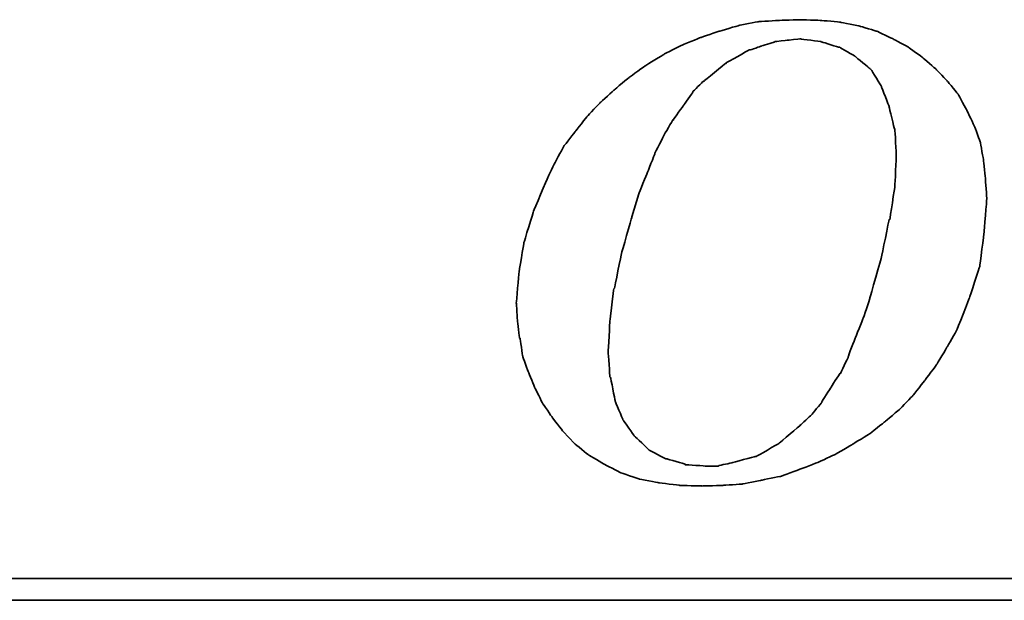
# Model space of a CAD drawing. Header units: millimetres. Extents: x 51 to 427, y -43 to 91.
# Tile 33 of 50: x 306.81 to 312.56, y -5.55 to -2.16. Entities that reach past the tile are written whole.
import ezdxf

# ---------------------------------------------------------------- set-up
doc = ezdxf.new("R2010")
doc.units = ezdxf.units.MM
doc.header["$LTSCALE"] = 0.15
doc.layers.add('DIM', color=4, linetype='CONTINUOUS')
doc.layers.add('layer 1', color=7, linetype='CONTINUOUS')

# ---------------------------------------------------------------- blocks, each defined once
blk = doc.blocks.new('TBI MOTION logo(完整正式版)')
at = {"layer": 'layer 1', "color": 22, "lineweight": 35}
for points, knots in [([(-11.34375, -6.98375), (-11.34375, -6.98375), (-10.91375, -7.43875), (-10.91375, -7.43875), (-10.91375, -7.43875), (-10.91375, -7.43875), (-10.38625, -7.87125), (-10.38625, -7.87125), (-10.38625, -7.87125), (-10.38625, -7.87125), (-9.81125, -8.20375), (-9.81125, -8.20375), (-9.81125, -8.20375), (-9.81125, -8.20375), (-9.21125, -8.51875), (-9.21125, -8.51875), (-9.21125, -8.51875), (-9.21125, -8.51875), (-8.51625, -8.75875), (-8.51625, -8.75875), (-8.51625, -8.75875), (-8.51625, -8.75875), (-7.77125, -8.90375), (-7.77125, -8.90375), (-7.77125, -8.90375), (-7.77125, -8.90375), (-6.97875, -8.99875), (-6.97875, -8.99875), (-6.97875, -8.99875), (-6.97875, -8.99875), (-6.14125, -9.02375), (-6.14125, -9.02375), (-6.14125, -9.02375), (-6.14125, -9.02375), (-5.37125, -8.99875), (-5.37125, -8.99875), (-5.37125, -8.99875), (-5.37125, -8.99875), (-4.65375, -8.94875), (-4.65375, -8.94875), (-4.65375, -8.94875), (-4.65375, -8.94875), (-3.93375, -8.80625), (-3.93375, -8.80625), (-3.93375, -8.80625), (-3.93375, -8.80625), (-3.21375, -8.66375), (-3.21375, -8.66375), (-3.21375, -8.66375), (-3.21375, -8.66375), (-2.49375, -8.39875), (-2.49375, -8.39875), (-2.49375, -8.39875), (-2.49375, -8.39875), (-1.79875, -8.13375), (-1.79875, -8.13375), (-1.79875, -8.13375), (-1.79875, -8.13375), (-1.17375, -7.84375), (-1.17375, -7.84375), (-1.17375, -7.84375), (-1.17375, -7.84375), (-0.52375, -7.46375), (-0.52375, -7.46375), (-0.52375, -7.46375), (-0.52375, -7.46375), (0.10124, -7.07875), (0.10124, -7.07875), (0.10124, -7.07875), (0.10124, -7.07875), (0.67625, -6.62375), (0.67625, -6.62375), (0.67625, -6.62375), (0.67625, -6.62375), (1.24874, -6.14375), (1.24874, -6.14375), (1.24874, -6.14375), (1.24874, -6.14375), (1.72874, -5.64125), (1.72874, -5.64125), (1.72874, -5.64125), (1.72874, -5.64125), (2.18624, -5.06375), (2.18624, -5.06375), (2.18624, -5.06375), (2.18624, -5.06375), (2.61625, -4.48874), (2.61625, -4.48874), (2.61625, -4.48874), (2.61625, -4.48874), (3.00125, -3.83874), (3.00125, -3.83874), (3.00125, -3.83874), (3.00125, -3.83874), (3.36124, -3.21374), (3.36124, -3.21374), (3.36124, -3.21374), (3.36124, -3.21374), (3.84374, -1.99125), (3.84374, -1.99125), (3.84374, -1.99125), (3.84374, -1.99125), (4.22625, -0.81875), (4.22625, -0.81875), (4.22625, -0.81875), (4.22625, -0.81875), (4.39125, 0.45624), (4.39125, 0.45624), (4.39125, 0.45624), (4.39125, 0.45624), (4.48874, 1.70124), (4.48874, 1.70124), (4.48874, 1.70124), (4.48874, 1.70124), (4.43874, 2.44625), (4.43874, 2.44625), (4.43874, 2.44625), (4.43874, 2.44625), (4.36874, 3.14125), (4.36874, 3.14125), (4.36874, 3.14125), (4.36874, 3.14125), (4.25125, 3.81125), (4.25125, 3.81125), (4.25125, 3.81125), (4.25125, 3.81125), (4.03124, 4.41125), (4.03124, 4.41125), (4.03124, 4.41125), (4.03124, 4.41125), (3.74374, 5.01125), (3.74374, 5.01125), (3.74374, 5.01125), (3.74374, 5.01125), (3.43124, 5.58875), (3.43124, 5.58875), (3.43124, 5.58875), (3.43124, 5.58875), (3.02625, 6.09125), (3.02625, 6.09125), (3.02625, 6.09125), (3.02625, 6.09125), (2.59374, 6.54875), (2.59374, 6.54875), (2.59374, 6.54875), (2.59374, 6.54875), (2.09124, 6.98125), (2.09124, 6.98125), (2.09124, 6.98125), (2.09124, 6.98125), (1.56124, 7.36625), (1.56124, 7.36625), (1.56124, 7.36625), (1.56124, 7.36625), (0.98624, 7.67625), (0.98624, 7.67625), (0.98624, 7.67625), (0.98624, 7.67625), (0.38624, 7.96375), (0.38624, 7.96375), (0.38624, 7.96375), (0.38624, 7.96375), (-0.25875, 8.15625), (-0.25875, 8.15625), (-0.25875, 8.15625), (-0.25875, 8.15625), (-0.98125, 8.30125), (-0.98125, 8.30125), (-0.98125, 8.30125), (-0.98125, 8.30125), (-1.70124, 8.37125), (-1.70124, 8.37125), (-1.70124, 8.37125), (-1.70124, 8.37125), (-2.49375, 8.39624), (-2.49375, 8.39624), (-2.49375, 8.39624), (-2.49375, 8.39624), (-3.28625, 8.37125), (-3.28625, 8.37125), (-3.28625, 8.37125), (-3.28625, 8.37125), (-4.05125, 8.32125), (-4.05125, 8.32125), (-4.05125, 8.32125), (-4.05125, 8.32125), (-4.77375, 8.18125), (-4.77375, 8.18125), (-4.77375, 8.18125), (-4.77375, 8.18125), (-5.51625, 7.96375), (-5.51625, 7.96375), (-5.51625, 7.96375), (-5.51625, 7.96375), (-6.21125, 7.72625), (-6.21125, 7.72625), (-6.21125, 7.72625), (-6.21125, 7.72625), (-6.92875, 7.43625), (-6.92875, 7.43625), (-6.92875, 7.43625), (-6.92875, 7.43625), (-7.57875, 7.10125), (-7.57875, 7.10125), (-7.57875, 7.10125), (-7.57875, 7.10125), (-8.24875, 6.69125), (-8.24875, 6.69125), (-8.24875, 6.69125), (-8.24875, 6.69125), (-8.84875, 6.26125), (-8.84875, 6.26125), (-8.84875, 6.26125), (-8.84875, 6.26125), (-9.42625, 5.78125), (-9.42625, 5.78125), (-9.42625, 5.78125), (-9.42625, 5.78125), (-9.95375, 5.30125), (-9.95375, 5.30125), (-9.95375, 5.30125), (-9.95375, 5.30125), (-10.43375, 4.79624), (-10.43375, 4.79624), (-10.43375, 4.79624), (-10.43375, 4.79624), (-10.88875, 4.22125), (-10.88875, 4.22125), (-10.88875, 4.22125), (-10.88875, 4.22125), (-11.29875, 3.69375), (-11.29875, 3.69375), (-11.29875, 3.69375), (-11.29875, 3.69375), (-11.63375, 3.09125), (-11.63375, 3.09125), (-11.63375, 3.09125), (-11.63375, 3.09125), (-11.91875, 2.49625), (-11.91875, 2.49625), (-11.91875, 2.49625), (-11.91875, 2.49625), (-12.44875, 1.24625), (-12.44875, 1.24625), (-12.44875, 1.24625), (-12.44875, 1.24625), (-12.80875, 0.06874), (-12.80875, 0.06874), (-12.80875, 0.06874), (-12.80875, 0.06874), (-12.99875, -1.07875), (-12.99875, -1.07875), (-12.99875, -1.07875), (-12.99875, -1.07875), (-13.09375, -2.18375), (-13.09375, -2.18375), (-13.09375, -2.18375), (-13.09375, -2.18375), (-13.04875, -2.85375), (-13.04875, -2.85375), (-13.04875, -2.85375), (-13.04875, -2.85375), (-12.97375, -3.50375), (-12.97375, -3.50375), (-12.97375, -3.50375), (-12.97375, -3.50375), (-12.95375, -3.50375), (-12.95375, -3.50375), (-12.95375, -3.50375), (-12.95375, -3.50375), (-12.85375, -4.17375), (-12.85375, -4.17375), (-12.85375, -4.17375), (-12.85375, -4.17375), (-12.63875, -4.77624), (-12.63875, -4.77624), (-12.63875, -4.77624), (-12.63875, -4.77624), (-12.39875, -5.35125), (-12.39875, -5.35125), (-12.39875, -5.35125), (-12.39875, -5.35125), (-12.11375, -5.92875), (-12.11375, -5.92875), (-12.11375, -5.92875), (-12.11375, -5.92875), (-11.75375, -6.45375), (-11.75375, -6.45375), (-11.75375, -6.45375), (-11.75375, -6.45375), (-11.34375, -6.98375), (-11.34375, -6.98375)], [0, 0, 0, 0, 0.01369863, 0.01369863, 0.01369863, 0.01369864, 0.02739726, 0.02739726, 0.02739726, 0.02739727, 0.04109589, 0.04109589, 0.04109589, 0.0410959, 0.05479452, 0.05479452, 0.05479452, 0.05479453, 0.06849315, 0.06849315, 0.06849315, 0.06849316, 0.08219178, 0.08219178, 0.08219178, 0.08219179, 0.09589041, 0.09589041, 0.09589041, 0.09589042, 0.10958904, 0.10958904, 0.10958904, 0.10958905, 0.12328767, 0.12328767, 0.12328767, 0.12328768, 0.1369863, 0.1369863, 0.1369863, 0.13698631, 0.15068493, 0.15068493, 0.15068493, 0.15068494, 0.16438356, 0.16438356, 0.16438356, 0.16438357, 0.17808219, 0.17808219, 0.17808219, 0.1780822, 0.19178082, 0.19178082, 0.19178082, 0.19178083, 0.20547945, 0.20547945, 0.20547945, 0.20547946, 0.21917808, 0.21917808, 0.21917808, 0.21917809, 0.23287671, 0.23287671, 0.23287671, 0.23287672, 0.24657534, 0.24657534, 0.24657534, 0.24657535, 0.26027397, 0.26027397, 0.26027397, 0.26027398, 0.2739726, 0.2739726, 0.2739726, 0.27397261, 0.28767123, 0.28767123, 0.28767123, 0.28767124, 0.30136986, 0.30136986, 0.30136986, 0.30136987, 0.31506849, 0.31506849, 0.31506849, 0.3150685, 0.32876712, 0.32876712, 0.32876712, 0.32876713, 0.34246575, 0.34246575, 0.34246575, 0.34246576, 0.35616438, 0.35616438, 0.35616438, 0.35616439, 0.36986301, 0.36986301, 0.36986301, 0.36986302, 0.38356164, 0.38356164, 0.38356164, 0.38356165, 0.39726027, 0.39726027, 0.39726027, 0.39726028, 0.4109589, 0.4109589, 0.4109589, 0.41095891, 0.42465753, 0.42465753, 0.42465753, 0.42465754, 0.43835616, 0.43835616, 0.43835616, 0.43835617, 0.45205479, 0.45205479, 0.45205479, 0.4520548, 0.46575342, 0.46575342, 0.46575342, 0.46575343, 0.47945205, 0.47945205, 0.47945205, 0.47945206, 0.49315068, 0.49315068, 0.49315068, 0.49315069, 0.50684932, 0.50684932, 0.50684932, 0.50684933, 0.52054795, 0.52054795, 0.52054795, 0.52054796, 0.53424658, 0.53424658, 0.53424658, 0.53424659, 0.54794521, 0.54794521, 0.54794521, 0.54794522, 0.56164384, 0.56164384, 0.56164384, 0.56164385, 0.57534247, 0.57534247, 0.57534247, 0.57534248, 0.5890411, 0.5890411, 0.5890411, 0.58904111, 0.60273973, 0.60273973, 0.60273973, 0.60273974, 0.61643836, 0.61643836, 0.61643836, 0.61643837, 0.63013699, 0.63013699, 0.63013699, 0.630137, 0.64383562, 0.64383562, 0.64383562, 0.64383563, 0.65753425, 0.65753425, 0.65753425, 0.65753426, 0.67123288, 0.67123288, 0.67123288, 0.67123289, 0.68493151, 0.68493151, 0.68493151, 0.68493152, 0.69863014, 0.69863014, 0.69863014, 0.69863015, 0.71232877, 0.71232877, 0.71232877, 0.71232878, 0.7260274, 0.7260274, 0.7260274, 0.72602741, 0.73972603, 0.73972603, 0.73972603, 0.73972604, 0.75342466, 0.75342466, 0.75342466, 0.75342467, 0.76712329, 0.76712329, 0.76712329, 0.7671233, 0.78082192, 0.78082192, 0.78082192, 0.78082193, 0.79452055, 0.79452055, 0.79452055, 0.79452056, 0.80821918, 0.80821918, 0.80821918, 0.80821919, 0.82191781, 0.82191781, 0.82191781, 0.82191782, 0.83561644, 0.83561644, 0.83561644, 0.83561645, 0.84931507, 0.84931507, 0.84931507, 0.84931508, 0.8630137, 0.8630137, 0.8630137, 0.86301371, 0.87671233, 0.87671233, 0.87671233, 0.87671234, 0.89041096, 0.89041096, 0.89041096, 0.89041097, 0.90410959, 0.90410959, 0.90410959, 0.9041096, 0.91780822, 0.91780822, 0.91780822, 0.91780823, 0.93150685, 0.93150685, 0.93150685, 0.93150686, 0.94520548, 0.94520548, 0.94520548, 0.94520549, 0.95890411, 0.95890411, 0.95890411, 0.95890412, 0.97260274, 0.97260274, 0.97260274, 0.97260275, 0.98630137, 0.98630137, 0.98630137, 0.98630138, 1, 1, 1, 1]), ([(-8.77875, 1.03124), (-8.77875, 1.03124), (-8.51625, 1.89625), (-8.51625, 1.89625), (-8.51625, 1.89625), (-8.51625, 1.89625), (-8.20375, 2.66375), (-8.20375, 2.66375), (-8.20375, 2.66375), (-8.20375, 2.66375), (-7.91625, 3.38125), (-7.91625, 3.38125), (-7.91625, 3.38125), (-7.91625, 3.38125), (-7.91625, 3.40624), (-7.91625, 3.40624), (-7.91625, 3.40624), (-7.91625, 3.40624), (-7.57875, 4.07624), (-7.57875, 4.07624), (-7.57875, 4.07624), (-7.57875, 4.07624), (-7.24375, 4.65125), (-7.24375, 4.65125), (-7.24375, 4.65125), (-7.24375, 4.65125), (-7.21875, 4.65125), (-7.21875, 4.65125), (-7.21875, 4.65125), (-7.21875, 4.65125), (-7.21875, 4.67624), (-7.21875, 4.67624), (-7.21875, 4.67624), (-7.21875, 4.67624), (-6.83625, 5.20375), (-6.83625, 5.20375), (-6.83625, 5.20375), (-6.83625, 5.20375), (-6.49875, 5.68625), (-6.49875, 5.68625), (-6.49875, 5.68625), (-6.49875, 5.68625), (-6.49875, 5.70625), (-6.49875, 5.70625), (-6.49875, 5.70625), (-6.49875, 5.70625), (-6.11625, 6.09125), (-6.11625, 6.09125), (-6.11625, 6.09125), (-6.11625, 6.09125), (-6.09125, 6.09125), (-6.09125, 6.09125), (-6.09125, 6.09125), (-6.09125, 6.09125), (-5.27375, 6.76625), (-5.27375, 6.76625), (-5.27375, 6.76625), (-5.27375, 6.76625), (-5.24875, 6.76625), (-5.24875, 6.76625), (-5.24875, 6.76625), (-5.24875, 6.76625), (-5.24875, 6.78625), (-5.24875, 6.78625), (-5.24875, 6.78625), (-5.24875, 6.78625), (-4.38875, 7.26624), (-4.38875, 7.26624), (-4.38875, 7.26624), (-4.38875, 7.26624), (-4.36125, 7.26624), (-4.36125, 7.26624), (-4.36125, 7.26624), (-4.36125, 7.26624), (-3.93375, 7.41125), (-3.93375, 7.41125), (-3.93375, 7.41125), (-3.93375, 7.41125), (-3.47375, 7.55625), (-3.47375, 7.55625), (-3.47375, 7.55625), (-3.47375, 7.55625), (-3.45375, 7.55625), (-3.45375, 7.55625), (-3.45375, 7.55625), (-3.45375, 7.55625), (-3.42875, 7.58124), (-3.42875, 7.58124), (-3.42875, 7.58124), (-3.42875, 7.58124), (-2.97375, 7.62625), (-2.97375, 7.62625), (-2.97375, 7.62625), (-2.97375, 7.62625), (-2.49375, 7.67625), (-2.49375, 7.67625), (-2.49375, 7.67625), (-2.49375, 7.67625), (-2.46875, 7.67625), (-2.46875, 7.67625), (-2.46875, 7.67625), (-2.46875, 7.67625), (-1.70124, 7.58124), (-1.70124, 7.58124), (-1.70124, 7.58124), (-1.70124, 7.58124), (-1.67875, 7.55625), (-1.67875, 7.55625), (-1.67875, 7.55625), (-1.67875, 7.55625), (-1.65375, 7.55625), (-1.65375, 7.55625), (-1.65375, 7.55625), (-1.65375, 7.55625), (-1.03125, 7.36625), (-1.03125, 7.36625), (-1.03125, 7.36625), (-1.03125, 7.36625), (-1.00625, 7.36625), (-1.00625, 7.36625), (-1.00625, 7.36625), (-1.00625, 7.36625), (-0.43124, 7.02624), (-0.43124, 7.02624), (-0.43124, 7.02624), (-0.43124, 7.02624), (-0.40625, 7.00624), (-0.40625, 7.00624), (-0.40625, 7.00624), (-0.40625, 7.00624), (0.12124, 6.57124), (0.12124, 6.57124), (0.12124, 6.57124), (0.12124, 6.57124), (0.14624, 6.54875), (0.14624, 6.54875), (0.14624, 6.54875), (0.14624, 6.54875), (0.17124, 6.52375), (0.17124, 6.52375), (0.17124, 6.52375), (0.17124, 6.52375), (0.55625, 5.89875), (0.55625, 5.89875), (0.55625, 5.89875), (0.55625, 5.89875), (0.55625, 5.87625), (0.55625, 5.87625), (0.55625, 5.87625), (0.55625, 5.87625), (0.84124, 5.15625), (0.84124, 5.15625), (0.84124, 5.15625), (0.84124, 5.15625), (0.84124, 5.13125), (0.84124, 5.13125), (0.84124, 5.13125), (0.84124, 5.13125), (1.03624, 4.31875), (1.03624, 4.31875), (1.03624, 4.31875), (1.03624, 4.31875), (1.05624, 4.31875), (1.05624, 4.31875), (1.05624, 4.31875), (1.05624, 4.31875), (1.05624, 4.29125), (1.05624, 4.29125), (1.05624, 4.29125), (1.05624, 4.29125), (1.10625, 3.33125), (1.10625, 3.33125), (1.10625, 3.33125), (1.10625, 3.33125), (1.10625, 3.30875), (1.10625, 3.30875), (1.10625, 3.30875), (1.10625, 3.30875), (1.05624, 2.20624), (1.05624, 2.20624), (1.05624, 2.20624), (1.05624, 2.20624), (1.05624, 2.18124), (1.05624, 2.18124), (1.05624, 2.18124), (1.05624, 2.18124), (0.86624, 0.93624), (0.86624, 0.93624), (0.86624, 0.93624), (0.86624, 0.93624), (0.84124, 0.93624), (0.84124, 0.93624), (0.84124, 0.93624), (0.84124, 0.93624), (0.55625, -0.45874), (0.55625, -0.45874), (0.55625, -0.45874), (0.55625, -0.45874), (0.12124, -1.99125), (0.12124, -1.99125), (0.12124, -1.99125), (0.12124, -1.99125), (0.12124, -2.01874), (0.12124, -2.01874), (0.12124, -2.01874), (0.12124, -2.01874), (-0.13874, -2.78375), (-0.13874, -2.78375), (-0.13874, -2.78375), (-0.13874, -2.78375), (-0.43124, -3.50375), (-0.43124, -3.50375), (-0.43124, -3.50375), (-0.43124, -3.50375), (-0.69375, -4.19875), (-0.69375, -4.19875), (-0.69375, -4.19875), (-0.69375, -4.19875), (-0.69375, -4.22375), (-0.69375, -4.22375), (-0.69375, -4.22375), (-0.69375, -4.22375), (-0.98125, -4.82374), (-0.98125, -4.82374), (-0.98125, -4.82374), (-0.98125, -4.82374), (-1.00625, -4.82374), (-1.00625, -4.82374), (-1.00625, -4.82374), (-1.00625, -4.82374), (-1.33875, -5.35125), (-1.33875, -5.35125), (-1.33875, -5.35125), (-1.33875, -5.35125), (-1.67875, -5.87875), (-1.67875, -5.87875), (-1.67875, -5.87875), (-1.67875, -5.87875), (-1.67875, -5.90375), (-1.67875, -5.90375), (-1.67875, -5.90375), (-1.67875, -5.90375), (-2.05875, -6.35875), (-2.05875, -6.35875), (-2.05875, -6.35875), (-2.05875, -6.35875), (-2.08375, -6.38375), (-2.08375, -6.38375), (-2.08375, -6.38375), (-2.08375, -6.38375), (-2.46875, -6.74375), (-2.46875, -6.74375), (-2.46875, -6.74375), (-2.46875, -6.74375), (-3.25875, -7.41625), (-3.25875, -7.41625), (-3.25875, -7.41625), (-3.25875, -7.41625), (-3.28625, -7.43875), (-3.28625, -7.43875), (-3.28625, -7.43875), (-3.28625, -7.43875), (-4.12375, -7.91875), (-4.12375, -7.91875), (-4.12375, -7.91875), (-4.12375, -7.91875), (-4.14875, -7.91875), (-4.14875, -7.91875), (-4.14875, -7.91875), (-4.14875, -7.91875), (-4.17125, -7.91875), (-4.17125, -7.91875), (-4.17125, -7.91875), (-4.17125, -7.91875), (-5.03375, -8.15875), (-5.03375, -8.15875), (-5.03375, -8.15875), (-5.03375, -8.15875), (-5.51625, -8.25625), (-5.51625, -8.25625), (-5.51625, -8.25625), (-5.51625, -8.25625), (-5.54125, -8.27875), (-5.54125, -8.27875), (-5.54125, -8.27875), (-5.54125, -8.27875), (-5.56375, -8.27875), (-5.56375, -8.27875), (-5.56375, -8.27875), (-5.56375, -8.27875), (-5.99625, -8.27875), (-5.99625, -8.27875), (-5.99625, -8.27875), (-5.99625, -8.27875), (-6.76375, -8.23125), (-6.76375, -8.23125), (-6.76375, -8.23125), (-6.76375, -8.23125), (-6.78875, -8.23125), (-6.78875, -8.23125), (-6.78875, -8.23125), (-6.78875, -8.23125), (-6.78875, -8.20375), (-6.78875, -8.20375), (-6.78875, -8.20375), (-6.78875, -8.20375), (-7.45875, -8.01375), (-7.45875, -8.01375), (-7.45875, -8.01375), (-7.45875, -8.01375), (-7.48375, -8.01375), (-7.48375, -8.01375), (-7.48375, -8.01375), (-7.48375, -8.01375), (-7.50875, -8.01375), (-7.50875, -8.01375), (-7.50875, -8.01375), (-7.50875, -8.01375), (-8.13125, -7.67875), (-8.13125, -7.67875), (-8.13125, -7.67875), (-8.13125, -7.67875), (-8.15625, -7.65375), (-8.15625, -7.65375), (-8.15625, -7.65375), (-8.15625, -7.65375), (-8.65875, -7.17375), (-8.65875, -7.17375), (-8.65875, -7.17375), (-8.65875, -7.17375), (-8.68375, -7.14875), (-8.68375, -7.14875), (-8.68375, -7.14875), (-8.68375, -7.14875), (-9.08875, -6.57375), (-9.08875, -6.57375), (-9.08875, -6.57375), (-9.08875, -6.57375), (-9.11375, -6.54875), (-9.11375, -6.54875), (-9.11375, -6.54875), (-9.11375, -6.54875), (-9.11375, -6.52875), (-9.11375, -6.52875), (-9.11375, -6.52875), (-9.11375, -6.52875), (-9.40375, -5.85375), (-9.40375, -5.85375), (-9.40375, -5.85375), (-9.40375, -5.85375), (-9.40375, -5.82875), (-9.40375, -5.82875), (-9.40375, -5.82875), (-9.40375, -5.82875), (-9.56875, -4.96875), (-9.56875, -4.96875), (-9.56875, -4.96875), (-9.56875, -4.96875), (-9.59375, -4.94375), (-9.59375, -4.94375), (-9.59375, -4.94375), (-9.59375, -4.94375), (-9.66375, -4.03375), (-9.66375, -4.03375), (-9.66375, -4.03375), (-9.66375, -4.03375), (-9.66375, -4.00875), (-9.66375, -4.00875), (-9.66375, -4.00875), (-9.66375, -4.00875), (-9.59375, -2.85375), (-9.59375, -2.85375), (-9.59375, -2.85375), (-9.59375, -2.85375), (-9.45125, -1.65875), (-9.45125, -1.65875), (-9.45125, -1.65875), (-9.45125, -1.65875), (-9.42625, -1.63375), (-9.42625, -1.63375), (-9.42625, -1.63375), (-9.42625, -1.63375), (-9.16125, -0.33875), (-9.16125, -0.33875), (-9.16125, -0.33875), (-9.16125, -0.33875), (-8.77875, 1.00624), (-8.77875, 1.00624), (-8.77875, 1.00624), (-8.77875, 1.00624), (-8.77875, 1.03124), (-8.77875, 1.03124)], [0, 0, 0, 0, 0.01020408, 0.01020408, 0.01020408, 0.01020409, 0.02040816, 0.02040816, 0.02040816, 0.02040817, 0.03061224, 0.03061224, 0.03061224, 0.03061225, 0.04081633, 0.04081633, 0.04081633, 0.04081634, 0.05102041, 0.05102041, 0.05102041, 0.05102042, 0.06122449, 0.06122449, 0.06122449, 0.0612245, 0.07142857, 0.07142857, 0.07142857, 0.07142858, 0.08163265, 0.08163265, 0.08163265, 0.08163266, 0.09183673, 0.09183673, 0.09183673, 0.09183674, 0.10204082, 0.10204082, 0.10204082, 0.10204083, 0.1122449, 0.1122449, 0.1122449, 0.11224491, 0.12244898, 0.12244898, 0.12244898, 0.12244899, 0.13265306, 0.13265306, 0.13265306, 0.13265307, 0.14285714, 0.14285714, 0.14285714, 0.14285715, 0.15306122, 0.15306122, 0.15306122, 0.15306123, 0.16326531, 0.16326531, 0.16326531, 0.16326532, 0.17346939, 0.17346939, 0.17346939, 0.1734694, 0.18367347, 0.18367347, 0.18367347, 0.18367348, 0.19387755, 0.19387755, 0.19387755, 0.19387756, 0.20408163, 0.20408163, 0.20408163, 0.20408164, 0.21428571, 0.21428571, 0.21428571, 0.21428572, 0.2244898, 0.2244898, 0.2244898, 0.22448981, 0.23469388, 0.23469388, 0.23469388, 0.23469389, 0.24489796, 0.24489796, 0.24489796, 0.24489797, 0.25510204, 0.25510204, 0.25510204, 0.25510205, 0.26530612, 0.26530612, 0.26530612, 0.26530613, 0.2755102, 0.2755102, 0.2755102, 0.27551021, 0.28571429, 0.28571429, 0.28571429, 0.2857143, 0.29591837, 0.29591837, 0.29591837, 0.29591838, 0.30612245, 0.30612245, 0.30612245, 0.30612246, 0.31632653, 0.31632653, 0.31632653, 0.31632654, 0.32653061, 0.32653061, 0.32653061, 0.32653062, 0.33673469, 0.33673469, 0.33673469, 0.3367347, 0.34693878, 0.34693878, 0.34693878, 0.34693879, 0.35714286, 0.35714286, 0.35714286, 0.35714287, 0.36734694, 0.36734694, 0.36734694, 0.36734695, 0.37755102, 0.37755102, 0.37755102, 0.37755103, 0.3877551, 0.3877551, 0.3877551, 0.38775511, 0.39795918, 0.39795918, 0.39795918, 0.39795919, 0.40816327, 0.40816327, 0.40816327, 0.40816328, 0.41836735, 0.41836735, 0.41836735, 0.41836736, 0.42857143, 0.42857143, 0.42857143, 0.42857144, 0.43877551, 0.43877551, 0.43877551, 0.43877552, 0.44897959, 0.44897959, 0.44897959, 0.4489796, 0.45918367, 0.45918367, 0.45918367, 0.45918368, 0.46938776, 0.46938776, 0.46938776, 0.46938777, 0.47959184, 0.47959184, 0.47959184, 0.47959185, 0.48979592, 0.48979592, 0.48979592, 0.48979593, 0.5, 0.5, 0.5, 0.50000001, 0.51020408, 0.51020408, 0.51020408, 0.51020409, 0.52040816, 0.52040816, 0.52040816, 0.52040817, 0.53061224, 0.53061224, 0.53061224, 0.53061225, 0.54081633, 0.54081633, 0.54081633, 0.54081634, 0.55102041, 0.55102041, 0.55102041, 0.55102042, 0.56122449, 0.56122449, 0.56122449, 0.5612245, 0.57142857, 0.57142857, 0.57142857, 0.57142858, 0.58163265, 0.58163265, 0.58163265, 0.58163266, 0.59183673, 0.59183673, 0.59183673, 0.59183674, 0.60204082, 0.60204082, 0.60204082, 0.60204083, 0.6122449, 0.6122449, 0.6122449, 0.61224491, 0.62244898, 0.62244898, 0.62244898, 0.62244899, 0.63265306, 0.63265306, 0.63265306, 0.63265307, 0.64285714, 0.64285714, 0.64285714, 0.64285715, 0.65306122, 0.65306122, 0.65306122, 0.65306123, 0.66326531, 0.66326531, 0.66326531, 0.66326532, 0.67346939, 0.67346939, 0.67346939, 0.6734694, 0.68367347, 0.68367347, 0.68367347, 0.68367348, 0.69387755, 0.69387755, 0.69387755, 0.69387756, 0.70408163, 0.70408163, 0.70408163, 0.70408164, 0.71428571, 0.71428571, 0.71428571, 0.71428572, 0.7244898, 0.7244898, 0.7244898, 0.72448981, 0.73469388, 0.73469388, 0.73469388, 0.73469389, 0.74489796, 0.74489796, 0.74489796, 0.74489797, 0.75510204, 0.75510204, 0.75510204, 0.75510205, 0.76530612, 0.76530612, 0.76530612, 0.76530613, 0.7755102, 0.7755102, 0.7755102, 0.77551021, 0.78571429, 0.78571429, 0.78571429, 0.7857143, 0.79591837, 0.79591837, 0.79591837, 0.79591838, 0.80612245, 0.80612245, 0.80612245, 0.80612246, 0.81632653, 0.81632653, 0.81632653, 0.81632654, 0.82653061, 0.82653061, 0.82653061, 0.82653062, 0.83673469, 0.83673469, 0.83673469, 0.8367347, 0.84693878, 0.84693878, 0.84693878, 0.84693879, 0.85714286, 0.85714286, 0.85714286, 0.85714287, 0.86734694, 0.86734694, 0.86734694, 0.86734695, 0.87755102, 0.87755102, 0.87755102, 0.87755103, 0.8877551, 0.8877551, 0.8877551, 0.88775511, 0.89795918, 0.89795918, 0.89795918, 0.89795919, 0.90816327, 0.90816327, 0.90816327, 0.90816328, 0.91836735, 0.91836735, 0.91836735, 0.91836736, 0.92857143, 0.92857143, 0.92857143, 0.92857144, 0.93877551, 0.93877551, 0.93877551, 0.93877552, 0.94897959, 0.94897959, 0.94897959, 0.9489796, 0.95918367, 0.95918367, 0.95918367, 0.95918368, 0.96938776, 0.96938776, 0.96938776, 0.96938777, 0.97959184, 0.97959184, 0.97959184, 0.97959185, 0.98979592, 0.98979592, 0.98979592, 0.98979593, 1, 1, 1, 1]), ([(75.90875, -9.47875), (75.90875, -9.47875), (75.90875, -12.28625), (75.90875, -12.28625), (75.90875, -12.28625), (75.90875, -12.28625), (75.90875, -12.47875), (75.90875, -12.47875), (75.90875, -12.47875), (75.90875, -12.47875), (75.71625, -12.47875), (75.71625, -12.47875), (75.71625, -12.47875), (75.71625, -12.47875), (-88.32875, -12.47875), (-88.32875, -12.47875), (-88.32875, -12.47875), (-88.32875, -12.47875), (-88.32875, -13.29375), (-88.32875, -13.29375), (-88.32875, -13.29375), (-88.32875, -13.29375), (82.89125, -13.29375), (82.89125, -13.29375), (82.89125, -13.29375), (82.89125, -13.29375), (75.90875, -9.47875), (75.90875, -9.47875)], [0, 0, 0, 0, 0.14285714, 0.14285714, 0.14285714, 0.14285715, 0.28571429, 0.28571429, 0.28571429, 0.2857143, 0.42857143, 0.42857143, 0.42857143, 0.42857144, 0.57142857, 0.57142857, 0.57142857, 0.57142858, 0.71428571, 0.71428571, 0.71428571, 0.71428572, 0.85714286, 0.85714286, 0.85714286, 0.85714287, 1, 1, 1, 1])]:
    blk.add_open_spline(points, degree=3, knots=knots, dxfattribs=at)

msp = doc.modelspace()

# ---------------------------------------------------------------- block references
at = {"layer": 'DIM', "color": 0, "xscale": 0.1563722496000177, "yscale": 0.1563722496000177, "zscale": 0.1563722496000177}
msp.add_blockref('TBI MOTION logo(完整正式版)', (311.7602, -3.4731), dxfattribs=at)

doc.saveas('drawing.dxf')
